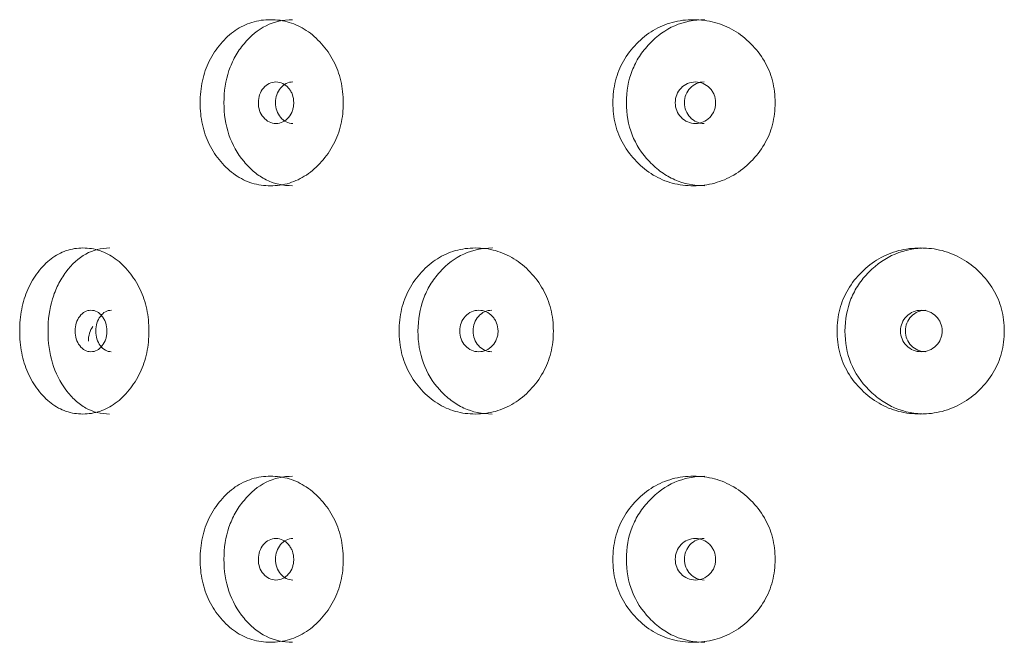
# Model space of a CAD drawing. Header units: millimetres. Extents: x 4 to 1188, y 1 to 840.
# Tile 55 of 256: x 311.43 to 317.75, y 412.21 to 416.21. Entities that reach past the tile are written whole.
import ezdxf

# ---------------------------------------------------------------- set-up
doc = ezdxf.new("R2010")
doc.units = ezdxf.units.MM
doc.layers.add('1', color=7, linetype='Continuous')

msp = doc.modelspace()

# ---------------------------------------------------------------- linework, layer by layer
at = {"layer": '1', "color": 154, "linetype": 'Continuous', "lineweight": 13}
for points, knots in [([(312.5864, 415.6753), (312.5865, 415.7228), (312.5955, 415.8162), (312.6413, 415.9476), (312.7152, 416.0577), (312.8084, 416.1447), (312.919, 416.1981), (313.0384, 416.214), (313.1588, 416.1982), (313.2722, 416.1447), (313.3692, 416.0577), (313.4473, 415.9476), (313.4958, 415.8162), (313.5103, 415.6753), (313.4959, 415.5344), (313.4473, 415.4031), (313.3693, 415.2929), (313.2722, 415.2059), (313.1588, 415.1525), (313.0384, 415.1366), (312.9191, 415.1524), (312.8085, 415.2059), (312.7151, 415.293), (312.641, 415.4032), (312.5952, 415.5345), (312.5864, 415.6278), (312.5864, 415.6753)], [0, 0, 0, 0, 0.042089, 0.082711, 0.124995, 0.166981, 0.207667, 0.249993, 0.292228, 0.332914, 0.374992, 0.417271, 0.457893, 0.500005, 0.542022, 0.582644, 0.625021, 0.667005, 0.707691, 0.750017, 0.792251, 0.832937, 0.875017, 0.917377, 0.957984, 1, 1, 1, 1]), ([(312.7392, 415.6753), (312.7393, 415.7494), (312.75, 415.818), (312.7822, 415.9127), (312.7956, 415.9429), (312.8197, 415.9861), (312.8285, 416.0002), (312.8473, 416.0276), (312.8575, 416.0411), (312.9107, 416.1055), (312.9579, 416.1441), (313.0618, 416.1957), (313.1187, 416.2086), (313.1802, 416.2086), (313.1803, 416.2086), (313.1803, 416.2086)], [0, 0, 0, 0, 0.249938, 0.249938, 0.374906, 0.374906, 0.437391, 0.437391, 0.499875, 0.499875, 0.749813, 0.749813, 0.99975, 0.99975, 1, 1, 1, 1]), ([(315.2368, 415.6753), (315.2369, 415.7228), (315.2473, 415.8162), (315.3001, 415.9476), (315.3851, 416.0577), (315.492, 416.1447), (315.6183, 416.1981), (315.7539, 416.214), (315.8901, 416.1982), (316.0178, 416.1447), (316.1267, 416.0577), (316.214, 415.9476), (316.2682, 415.8162), (316.2843, 415.6753), (316.2683, 415.5344), (316.214, 415.4031), (316.1268, 415.2929), (316.0179, 415.2059), (315.8901, 415.1525), (315.754, 415.1366), (315.6183, 415.1524), (315.492, 415.2059), (315.385, 415.293), (315.2997, 415.4032), (315.247, 415.5345), (315.2368, 415.6278), (315.2368, 415.6753)], [0, 0, 0, 0, 0.042089, 0.082711, 0.124995, 0.166981, 0.207667, 0.249993, 0.292228, 0.332914, 0.374992, 0.417271, 0.457893, 0.500005, 0.542022, 0.582644, 0.625021, 0.667005, 0.707691, 0.750017, 0.792251, 0.832937, 0.875017, 0.917377, 0.957984, 1, 1, 1, 1]), ([(315.3233, 415.6753), (315.3235, 415.7494), (315.3358, 415.818), (315.3729, 415.9127), (315.3883, 415.9429), (315.4161, 415.9861), (315.4262, 416.0002), (315.4478, 416.0276), (315.4595, 416.0411), (315.5206, 416.1055), (315.5747, 416.1441), (315.6933, 416.1957), (315.7581, 416.2086), (315.8278, 416.2086), (315.8278, 416.2086), (315.8279, 416.2086)], [0, 0, 0, 0, 0.249938, 0.249938, 0.374906, 0.374906, 0.437391, 0.437391, 0.499875, 0.499875, 0.749813, 0.749813, 0.99975, 0.99975, 1, 1, 1, 1]), ([(312.9601, 415.6753), (312.9601, 415.657), (312.9628, 415.64), (312.9737, 415.6087), (312.9818, 415.5945), (313.0041, 415.5683), (313.0163, 415.5584), (313.043, 415.5453), (313.0573, 415.542), (313.1046, 415.542), (313.1315, 415.555), (313.165, 415.5941), (313.1734, 415.6085), (313.1818, 415.632), (313.1839, 415.6402), (313.1867, 415.6572), (313.1874, 415.6659), (313.1873, 415.6937), (313.1845, 415.7108), (313.1762, 415.7343), (313.1727, 415.7418), (313.1644, 415.7561), (313.1596, 415.7627), (313.1427, 415.7824), (313.1304, 415.7922), (313.1034, 415.8053), (313.0891, 415.8086), (313.0418, 415.8085), (313.0149, 415.7953), (312.9712, 415.7435), (312.9603, 415.7119), (312.9601, 415.6753)], [0, 0, 0, 0, 0.0625, 0.0625, 0.125, 0.125, 0.1875, 0.1875, 0.25, 0.25, 0.375, 0.375, 0.4375, 0.4375, 0.46875, 0.46875, 0.5, 0.5, 0.5625, 0.5625, 0.59375, 0.59375, 0.625, 0.625, 0.6875, 0.6875, 0.75, 0.75, 0.875, 0.875, 1, 1, 1, 1]), ([(313.1816, 415.8086), (313.1816, 415.8086), (313.1668, 415.8086), (313.1374, 415.8023), (313.1009, 415.7716), (313.0757, 415.7278), (313.0705, 415.6928), (313.0705, 415.6753)], [0, 0, 0, 0, 0.000568, 0.250749, 0.500333, 0.749366, 1, 1, 1, 1]), ([(315.6376, 415.6753), (315.6375, 415.657), (315.6406, 415.64), (315.6531, 415.6087), (315.6624, 415.5945), (315.6879, 415.5683), (315.7019, 415.5584), (315.7324, 415.5453), (315.7487, 415.542), (315.8027, 415.542), (315.8333, 415.555), (315.8714, 415.5941), (315.881, 415.6085), (315.8905, 415.632), (315.8928, 415.6402), (315.896, 415.6572), (315.8968, 415.6659), (315.8967, 415.6937), (315.8935, 415.7108), (315.8841, 415.7343), (315.8801, 415.7418), (315.8707, 415.7561), (315.8653, 415.7627), (315.846, 415.7824), (315.832, 415.7922), (315.8013, 415.8053), (315.785, 415.8086), (315.731, 415.8085), (315.7003, 415.7953), (315.6503, 415.7435), (315.6377, 415.7119), (315.6376, 415.6753)], [0, 0, 0, 0, 0.0625, 0.0625, 0.125, 0.125, 0.1875, 0.1875, 0.25, 0.25, 0.375, 0.375, 0.4375, 0.4375, 0.46875, 0.46875, 0.5, 0.5, 0.5625, 0.5625, 0.59375, 0.59375, 0.625, 0.625, 0.6875, 0.6875, 0.75, 0.75, 0.875, 0.875, 1, 1, 1, 1]), ([(315.8235, 415.8086), (315.8234, 415.8086), (315.8066, 415.8086), (315.773, 415.8023), (315.7313, 415.7716), (315.7024, 415.7278), (315.6965, 415.6928), (315.6964, 415.6753)], [0, 0, 0, 0, 0.000568, 0.250749, 0.500333, 0.749366, 1, 1, 1, 1]), ([(313.1799, 415.142), (313.1185, 415.1419), (313.0619, 415.1548), (312.9841, 415.1935), (312.9592, 415.2096), (312.9238, 415.2386), (312.9122, 415.2491), (312.8897, 415.2717), (312.8789, 415.2836), (312.8248, 415.3489), (312.7926, 415.4066), (312.7497, 415.5328), (312.7391, 415.6012), (312.7392, 415.6753)], [0, 0, 0, 0, 0.249906, 0.249906, 0.374922, 0.374922, 0.43743, 0.43743, 0.499937, 0.499937, 0.749969, 0.749969, 1, 1, 1, 1]), ([(313.0705, 415.6753), (313.0704, 415.6578), (313.0754, 415.6229), (313.1009, 415.5792), (313.1373, 415.5484), (313.1666, 415.542), (313.1813, 415.542)], [0, 0, 0, 0, 0.249735, 0.499453, 0.751023, 1, 1, 1, 1]), ([(315.8274, 415.142), (315.7578, 415.1419), (315.6934, 415.1548), (315.6045, 415.1935), (315.5762, 415.2096), (315.5355, 415.2386), (315.5223, 415.2491), (315.4965, 415.2717), (315.4841, 415.2836), (315.422, 415.3489), (315.3849, 415.4066), (315.3355, 415.5328), (315.3232, 415.6012), (315.3233, 415.6753)], [0, 0, 0, 0, 0.249906, 0.249906, 0.374922, 0.374922, 0.43743, 0.43743, 0.499937, 0.499937, 0.749969, 0.749969, 1, 1, 1, 1]), ([(315.6964, 415.6753), (315.6964, 415.6578), (315.7021, 415.6229), (315.7313, 415.5792), (315.7729, 415.5484), (315.8064, 415.542), (315.8231, 415.542)], [0, 0, 0, 0, 0.249735, 0.499453, 0.751023, 1, 1, 1, 1]), ([(311.4277, 414.2086), (311.4277, 414.2562), (311.4358, 414.3496), (311.4767, 414.4809), (311.5428, 414.591), (311.6265, 414.678), (311.7259, 414.7314), (311.8335, 414.7473), (311.9424, 414.7315), (312.0452, 414.678), (312.1334, 414.591), (312.2045, 414.4809), (312.2488, 414.3495), (312.262, 414.2086), (312.2489, 414.0677), (312.2045, 413.9364), (312.1335, 413.8262), (312.0452, 413.7392), (311.9424, 413.6858), (311.8335, 413.6699), (311.7259, 413.6857), (311.6265, 413.7392), (311.5428, 413.8263), (311.4764, 413.9365), (311.4355, 414.0678), (311.4277, 414.1612), (311.4277, 414.2086)], [0, 0, 0, 0, 0.042089, 0.082711, 0.124995, 0.166981, 0.207667, 0.249993, 0.292228, 0.332914, 0.374992, 0.417271, 0.457893, 0.500005, 0.542022, 0.582644, 0.625021, 0.667005, 0.707691, 0.750017, 0.792251, 0.832937, 0.875017, 0.917377, 0.957984, 1, 1, 1, 1]), ([(311.6095, 414.2086), (311.6095, 414.2828), (311.6191, 414.3514), (311.6478, 414.4461), (311.6598, 414.4762), (311.6814, 414.5195), (311.6892, 414.5335), (311.7061, 414.561), (311.7152, 414.5745), (311.7629, 414.6388), (311.8053, 414.6775), (311.8987, 414.729), (311.9499, 414.7419), (312.0055, 414.742), (312.0055, 414.742), (312.0056, 414.742)], [0, 0, 0, 0, 0.249938, 0.249938, 0.374906, 0.374906, 0.437391, 0.437391, 0.499875, 0.499875, 0.749813, 0.749813, 0.99975, 0.99975, 1, 1, 1, 1]), ([(313.8644, 414.2086), (313.8645, 414.2562), (313.8743, 414.3496), (313.9241, 414.4809), (314.0044, 414.591), (314.1054, 414.678), (314.225, 414.7314), (314.3537, 414.7473), (314.4833, 414.7315), (314.605, 414.678), (314.7091, 414.591), (314.7925, 414.4809), (314.8444, 414.3495), (314.8599, 414.2086), (314.8445, 414.0677), (314.7925, 413.9364), (314.7091, 413.8262), (314.6051, 413.7392), (314.4833, 413.6858), (314.3538, 413.6699), (314.225, 413.6857), (314.1054, 413.7392), (314.0043, 413.8263), (313.9238, 413.9365), (313.874, 414.0678), (313.8644, 414.1612), (313.8644, 414.2086)], [0, 0, 0, 0, 0.042089, 0.082711, 0.124995, 0.166981, 0.207667, 0.249993, 0.292228, 0.332914, 0.374992, 0.417271, 0.457893, 0.500005, 0.542022, 0.582644, 0.625021, 0.667005, 0.707691, 0.750017, 0.792251, 0.832937, 0.875017, 0.917377, 0.957984, 1, 1, 1, 1]), ([(313.9853, 414.2086), (313.9854, 414.2828), (313.9971, 414.3514), (314.032, 414.4461), (314.0466, 414.4762), (314.0728, 414.5195), (314.0823, 414.5335), (314.1027, 414.561), (314.1138, 414.5745), (314.1715, 414.6388), (314.2226, 414.6775), (314.335, 414.729), (314.3964, 414.7419), (314.4627, 414.742), (314.4627, 414.742), (314.4628, 414.742)], [0, 0, 0, 0, 0.249938, 0.249938, 0.374906, 0.374906, 0.437391, 0.437391, 0.499875, 0.499875, 0.749813, 0.749813, 0.99975, 0.99975, 1, 1, 1, 1]), ([(316.6767, 414.2086), (316.6768, 414.2562), (316.6877, 414.3496), (316.7424, 414.4809), (316.8306, 414.591), (316.9412, 414.678), (317.0716, 414.7314), (317.2115, 414.7473), (317.3517, 414.7315), (317.4829, 414.678), (317.5946, 414.591), (317.684, 414.4809), (317.7395, 414.3495), (317.7559, 414.2086), (317.7396, 414.0677), (317.684, 413.9364), (317.5947, 413.8262), (317.483, 413.7392), (317.3518, 413.6858), (317.2116, 413.6699), (317.0717, 413.6857), (316.9412, 413.7392), (316.8305, 413.8263), (316.7421, 413.9365), (316.6873, 414.0678), (316.6767, 414.1612), (316.6767, 414.2086)], [0, 0, 0, 0, 0.042089, 0.082711, 0.124995, 0.166981, 0.207667, 0.249993, 0.292228, 0.332914, 0.374992, 0.417271, 0.457893, 0.500005, 0.542022, 0.582644, 0.625021, 0.667005, 0.707691, 0.750017, 0.792251, 0.832937, 0.875017, 0.917377, 0.957984, 1, 1, 1, 1]), ([(316.7273, 414.2086), (316.7274, 414.2828), (316.7403, 414.3514), (316.7787, 414.4461), (316.7947, 414.4762), (316.8235, 414.5195), (316.8339, 414.5335), (316.8563, 414.561), (316.8685, 414.5745), (316.9318, 414.6388), (316.9877, 414.6775), (317.1103, 414.729), (317.1771, 414.7419), (317.2489, 414.742), (317.249, 414.742), (317.2491, 414.742)], [0, 0, 0, 0, 0.249938, 0.249938, 0.374906, 0.374906, 0.437391, 0.437391, 0.499875, 0.499875, 0.749813, 0.749813, 0.99975, 0.99975, 1, 1, 1, 1]), ([(311.7836, 414.2086), (311.7836, 414.1903), (311.786, 414.1733), (311.7958, 414.142), (311.803, 414.1279), (311.823, 414.1016), (311.834, 414.0918), (311.8579, 414.0786), (311.8708, 414.0753), (311.9133, 414.0754), (311.9374, 414.0883), (311.9676, 414.1275), (311.9752, 414.1418), (311.9827, 414.1654), (311.9846, 414.1735), (311.9871, 414.1905), (311.9877, 414.1992), (311.9877, 414.227), (311.9852, 414.2441), (311.9776, 414.2677), (311.9745, 414.2752), (311.967, 414.2894), (311.9628, 414.2961), (311.9475, 414.3157), (311.9364, 414.3256), (311.9122, 414.3387), (311.8993, 414.3419), (311.8568, 414.3418), (311.8327, 414.3286), (311.7935, 414.2768), (311.7837, 414.2453), (311.7836, 414.2086)], [0, 0, 0, 0, 0.0625, 0.0625, 0.125, 0.125, 0.1875, 0.1875, 0.25, 0.25, 0.375, 0.375, 0.4375, 0.4375, 0.46875, 0.46875, 0.5, 0.5, 0.5625, 0.5625, 0.59375, 0.59375, 0.625, 0.625, 0.6875, 0.6875, 0.75, 0.75, 0.875, 0.875, 1, 1, 1, 1]), ([(312.0162, 414.3419), (312.0162, 414.3419), (312.003, 414.3419), (311.9765, 414.3356), (311.9439, 414.305), (311.9213, 414.2611), (311.9166, 414.2262), (311.9166, 414.2086)], [0, 0, 0, 0, 0.000568, 0.250749, 0.500333, 0.749366, 1, 1, 1, 1]), ([(314.2536, 414.2086), (314.2535, 414.1903), (314.2564, 414.1733), (314.2683, 414.142), (314.277, 414.1279), (314.3012, 414.1016), (314.3144, 414.0918), (314.3433, 414.0786), (314.3588, 414.0753), (314.41, 414.0754), (314.439, 414.0883), (314.4752, 414.1275), (314.4843, 414.1418), (314.4933, 414.1654), (314.4956, 414.1735), (314.4985, 414.1905), (314.4993, 414.1992), (314.4992, 414.227), (314.4962, 414.2441), (314.4872, 414.2677), (314.4835, 414.2752), (314.4745, 414.2894), (314.4694, 414.2961), (314.4511, 414.3157), (314.4378, 414.3256), (314.4087, 414.3387), (314.3932, 414.3419), (314.342, 414.3418), (314.3129, 414.3286), (314.2656, 414.2768), (314.2537, 414.2453), (314.2536, 414.2086)], [0, 0, 0, 0, 0.0625, 0.0625, 0.125, 0.125, 0.1875, 0.1875, 0.25, 0.25, 0.375, 0.375, 0.4375, 0.4375, 0.46875, 0.46875, 0.5, 0.5, 0.5625, 0.5625, 0.59375, 0.59375, 0.625, 0.625, 0.6875, 0.6875, 0.75, 0.75, 0.875, 0.875, 1, 1, 1, 1]), ([(314.4593, 414.3419), (314.4593, 414.3419), (314.4433, 414.3419), (314.4115, 414.3356), (314.372, 414.305), (314.3447, 414.2611), (314.3391, 414.2262), (314.339, 414.2086)], [0, 0, 0, 0, 0.000568, 0.250749, 0.500333, 0.749366, 1, 1, 1, 1]), ([(317.0839, 414.2086), (317.0839, 414.1903), (317.087, 414.1733), (317.1, 414.142), (317.1096, 414.1279), (317.1359, 414.1016), (317.1504, 414.0918), (317.1819, 414.0786), (317.1988, 414.0753), (317.2544, 414.0754), (317.2859, 414.0883), (317.3252, 414.1275), (317.3351, 414.1418), (317.3448, 414.1654), (317.3473, 414.1735), (317.3505, 414.1905), (317.3513, 414.1992), (317.3513, 414.227), (317.348, 414.2441), (317.3382, 414.2677), (317.3342, 414.2752), (317.3245, 414.2894), (317.3189, 414.2961), (317.2991, 414.3157), (317.2846, 414.3256), (317.253, 414.3387), (317.2361, 414.3419), (317.1804, 414.3418), (317.1487, 414.3286), (317.0971, 414.2768), (317.0841, 414.2453), (317.0839, 414.2086)], [0, 0, 0, 0, 0.0625, 0.0625, 0.125, 0.125, 0.1875, 0.1875, 0.25, 0.25, 0.375, 0.375, 0.4375, 0.4375, 0.46875, 0.46875, 0.5, 0.5, 0.5625, 0.5625, 0.59375, 0.59375, 0.625, 0.625, 0.6875, 0.6875, 0.75, 0.75, 0.875, 0.875, 1, 1, 1, 1]), ([(317.2462, 414.3419), (317.2461, 414.3419), (317.2287, 414.3419), (317.1941, 414.3356), (317.151, 414.305), (317.1212, 414.2611), (317.115, 414.2262), (317.115, 414.2086)], [0, 0, 0, 0, 0.000568, 0.250749, 0.500333, 0.749366, 1, 1, 1, 1]), ([(312.0052, 413.6753), (311.9498, 413.6753), (311.8988, 413.6881), (311.8288, 413.7268), (311.8065, 413.7429), (311.7746, 413.7719), (311.7643, 413.7824), (311.7441, 413.805), (311.7344, 413.817), (311.6859, 413.8822), (311.6571, 413.9399), (311.6189, 414.0661), (311.6094, 414.1345), (311.6095, 414.2086)], [0, 0, 0, 0, 0.249906, 0.249906, 0.374922, 0.374922, 0.43743, 0.43743, 0.499937, 0.499937, 0.749969, 0.749969, 1, 1, 1, 1]), ([(311.8977, 414.2376), (311.8881, 414.2247), (311.8808, 414.2104), (311.8711, 414.1789), (311.8687, 414.1617), (311.8686, 414.1434)], [0, 0, 0, 0, 0.5, 0.5, 1, 1, 1, 1]), ([(311.9166, 414.2086), (311.9166, 414.1912), (311.921, 414.1562), (311.9438, 414.1125), (311.9764, 414.0817), (312.0028, 414.0754), (312.016, 414.0753)], [0, 0, 0, 0, 0.249735, 0.499453, 0.751023, 1, 1, 1, 1]), ([(314.4623, 413.6753), (314.3962, 413.6753), (314.3351, 413.6881), (314.2509, 413.7268), (314.224, 413.7429), (314.1856, 413.7719), (314.1731, 413.7824), (314.1487, 413.805), (314.1369, 413.817), (314.0783, 413.8822), (314.0433, 413.9399), (313.9967, 414.0661), (313.9852, 414.1345), (313.9853, 414.2086)], [0, 0, 0, 0, 0.249906, 0.249906, 0.374922, 0.374922, 0.43743, 0.43743, 0.499937, 0.499937, 0.749969, 0.749969, 1, 1, 1, 1]), ([(314.339, 414.2086), (314.339, 414.1912), (314.3444, 414.1562), (314.372, 414.1125), (314.4114, 414.0817), (314.4432, 414.0754), (314.459, 414.0753)], [0, 0, 0, 0, 0.249735, 0.499453, 0.751023, 1, 1, 1, 1]), ([(317.2486, 413.6753), (317.1769, 413.6753), (317.1104, 413.6881), (317.0185, 413.7268), (316.9892, 413.7429), (316.9472, 413.7719), (316.9335, 413.7824), (316.9068, 413.805), (316.8939, 413.817), (316.8296, 413.8822), (316.7911, 413.9399), (316.7399, 414.0661), (316.7272, 414.1345), (316.7273, 414.2086)], [0, 0, 0, 0, 0.249906, 0.249906, 0.374922, 0.374922, 0.43743, 0.43743, 0.499937, 0.499937, 0.749969, 0.749969, 1, 1, 1, 1]), ([(317.115, 414.2086), (317.1149, 414.1912), (317.1208, 414.1562), (317.151, 414.1125), (317.1939, 414.0817), (317.2286, 414.0754), (317.2458, 414.0753)], [0, 0, 0, 0, 0.249735, 0.499453, 0.751023, 1, 1, 1, 1]), ([(312.5864, 412.742), (312.5865, 412.7895), (312.5955, 412.8829), (312.6413, 413.0142), (312.7152, 413.1244), (312.8084, 413.2113), (312.919, 413.2647), (313.0384, 413.2806), (313.1588, 413.2649), (313.2722, 413.2114), (313.3692, 413.1244), (313.4473, 413.0142), (313.4958, 412.8829), (313.5103, 412.742), (313.4959, 412.601), (313.4473, 412.4697), (313.3693, 412.3596), (313.2722, 412.2725), (313.1588, 412.2192), (313.0384, 412.2033), (312.9191, 412.2191), (312.8085, 412.2726), (312.7151, 412.3597), (312.641, 412.4698), (312.5952, 412.6011), (312.5864, 412.6945), (312.5864, 412.742)], [0, 0, 0, 0, 0.042089, 0.082711, 0.124995, 0.166981, 0.207667, 0.249993, 0.292228, 0.332914, 0.374992, 0.417271, 0.457893, 0.500005, 0.542022, 0.582644, 0.625021, 0.667005, 0.707691, 0.750017, 0.792251, 0.832937, 0.875017, 0.917377, 0.957984, 1, 1, 1, 1]), ([(312.7392, 412.742), (312.7393, 412.8161), (312.75, 412.8847), (312.7822, 412.9794), (312.7956, 413.0096), (312.8197, 413.0528), (312.8285, 413.0669), (312.8473, 413.0943), (312.8575, 413.1078), (312.9107, 413.1722), (312.9579, 413.2108), (313.0618, 413.2623), (313.1187, 413.2752), (313.1802, 413.2753), (313.1803, 413.2753), (313.1803, 413.2753)], [0, 0, 0, 0, 0.249938, 0.249938, 0.374906, 0.374906, 0.437391, 0.437391, 0.499875, 0.499875, 0.749813, 0.749813, 0.99975, 0.99975, 1, 1, 1, 1]), ([(315.2368, 412.742), (315.2369, 412.7895), (315.2473, 412.8829), (315.3001, 413.0142), (315.3851, 413.1244), (315.492, 413.2113), (315.6183, 413.2647), (315.7539, 413.2806), (315.8901, 413.2649), (316.0178, 413.2114), (316.1267, 413.1244), (316.214, 413.0142), (316.2682, 412.8829), (316.2843, 412.742), (316.2683, 412.601), (316.214, 412.4697), (316.1268, 412.3596), (316.0179, 412.2725), (315.8901, 412.2192), (315.754, 412.2033), (315.6183, 412.2191), (315.492, 412.2726), (315.385, 412.3597), (315.2997, 412.4698), (315.247, 412.6011), (315.2368, 412.6945), (315.2368, 412.742)], [0, 0, 0, 0, 0.042089, 0.082711, 0.124995, 0.166981, 0.207667, 0.249993, 0.292228, 0.332914, 0.374992, 0.417271, 0.457893, 0.500005, 0.542022, 0.582644, 0.625021, 0.667005, 0.707691, 0.750017, 0.792251, 0.832937, 0.875017, 0.917377, 0.957984, 1, 1, 1, 1]), ([(315.3233, 412.742), (315.3235, 412.8161), (315.3358, 412.8847), (315.3729, 412.9794), (315.3883, 413.0096), (315.4161, 413.0528), (315.4262, 413.0669), (315.4478, 413.0943), (315.4595, 413.1078), (315.5206, 413.1722), (315.5747, 413.2108), (315.6933, 413.2623), (315.7581, 413.2752), (315.8278, 413.2753), (315.8278, 413.2753), (315.8279, 413.2753)], [0, 0, 0, 0, 0.249938, 0.249938, 0.374906, 0.374906, 0.437391, 0.437391, 0.499875, 0.499875, 0.749813, 0.749813, 0.99975, 0.99975, 1, 1, 1, 1]), ([(312.9601, 412.742), (312.9601, 412.7236), (312.9628, 412.7067), (312.9737, 412.6754), (312.9818, 412.6612), (313.0041, 412.6349), (313.0163, 412.6251), (313.043, 412.612), (313.0573, 412.6087), (313.1046, 412.6087), (313.1315, 412.6216), (313.165, 412.6608), (313.1734, 412.6752), (313.1818, 412.6987), (313.1839, 412.7069), (313.1867, 412.7239), (313.1874, 412.7326), (313.1873, 412.7604), (313.1845, 412.7775), (313.1762, 412.801), (313.1727, 412.8085), (313.1644, 412.8228), (313.1596, 412.8294), (313.1427, 412.8491), (313.1304, 412.8589), (313.1034, 412.872), (313.0891, 412.8752), (313.0418, 412.8752), (313.0149, 412.862), (312.9712, 412.8102), (312.9603, 412.7786), (312.9601, 412.742)], [0, 0, 0, 0, 0.0625, 0.0625, 0.125, 0.125, 0.1875, 0.1875, 0.25, 0.25, 0.375, 0.375, 0.4375, 0.4375, 0.46875, 0.46875, 0.5, 0.5, 0.5625, 0.5625, 0.59375, 0.59375, 0.625, 0.625, 0.6875, 0.6875, 0.75, 0.75, 0.875, 0.875, 1, 1, 1, 1]), ([(313.1816, 412.8752), (313.1816, 412.8752), (313.1668, 412.8752), (313.1374, 412.869), (313.1009, 412.8383), (313.0757, 412.7944), (313.0705, 412.7595), (313.0705, 412.742)], [0, 0, 0, 0, 0.000568, 0.250749, 0.500333, 0.749366, 1, 1, 1, 1]), ([(315.6376, 412.742), (315.6375, 412.7236), (315.6406, 412.7067), (315.6531, 412.6754), (315.6624, 412.6612), (315.6879, 412.6349), (315.7019, 412.6251), (315.7324, 412.612), (315.7487, 412.6087), (315.8027, 412.6087), (315.8333, 412.6216), (315.8714, 412.6608), (315.881, 412.6752), (315.8905, 412.6987), (315.8928, 412.7069), (315.896, 412.7239), (315.8968, 412.7326), (315.8967, 412.7604), (315.8935, 412.7775), (315.8841, 412.801), (315.8801, 412.8085), (315.8707, 412.8228), (315.8653, 412.8294), (315.846, 412.8491), (315.832, 412.8589), (315.8013, 412.872), (315.785, 412.8752), (315.731, 412.8752), (315.7003, 412.862), (315.6503, 412.8102), (315.6377, 412.7786), (315.6376, 412.742)], [0, 0, 0, 0, 0.0625, 0.0625, 0.125, 0.125, 0.1875, 0.1875, 0.25, 0.25, 0.375, 0.375, 0.4375, 0.4375, 0.46875, 0.46875, 0.5, 0.5, 0.5625, 0.5625, 0.59375, 0.59375, 0.625, 0.625, 0.6875, 0.6875, 0.75, 0.75, 0.875, 0.875, 1, 1, 1, 1]), ([(315.8235, 412.8752), (315.8234, 412.8752), (315.8066, 412.8752), (315.773, 412.869), (315.7313, 412.8383), (315.7024, 412.7944), (315.6965, 412.7595), (315.6964, 412.742)], [0, 0, 0, 0, 0.000568, 0.250749, 0.500333, 0.749366, 1, 1, 1, 1]), ([(313.1799, 412.2086), (313.1185, 412.2086), (313.0619, 412.2215), (312.9841, 412.2601), (312.9592, 412.2763), (312.9238, 412.3053), (312.9122, 412.3158), (312.8897, 412.3383), (312.8789, 412.3503), (312.8248, 412.4156), (312.7926, 412.4732), (312.7497, 412.5994), (312.7391, 412.6678), (312.7392, 412.742)], [0, 0, 0, 0, 0.249906, 0.249906, 0.374922, 0.374922, 0.43743, 0.43743, 0.499937, 0.499937, 0.749969, 0.749969, 1, 1, 1, 1]), ([(313.0705, 412.742), (313.0704, 412.7245), (313.0754, 412.6895), (313.1009, 412.6458), (313.1373, 412.615), (313.1666, 412.6087), (313.1813, 412.6087)], [0, 0, 0, 0, 0.249735, 0.499453, 0.751023, 1, 1, 1, 1]), ([(315.8274, 412.2086), (315.7578, 412.2086), (315.6934, 412.2215), (315.6045, 412.2601), (315.5762, 412.2763), (315.5355, 412.3053), (315.5223, 412.3158), (315.4965, 412.3383), (315.4841, 412.3503), (315.422, 412.4156), (315.3849, 412.4732), (315.3355, 412.5994), (315.3232, 412.6678), (315.3233, 412.742)], [0, 0, 0, 0, 0.249906, 0.249906, 0.374922, 0.374922, 0.43743, 0.43743, 0.499937, 0.499937, 0.749969, 0.749969, 1, 1, 1, 1]), ([(315.6964, 412.742), (315.6964, 412.7245), (315.7021, 412.6895), (315.7313, 412.6458), (315.7729, 412.615), (315.8064, 412.6087), (315.8231, 412.6087)], [0, 0, 0, 0, 0.249735, 0.499453, 0.751023, 1, 1, 1, 1])]:
    msp.add_open_spline(points, degree=3, knots=knots, dxfattribs=at)

doc.saveas('drawing.dxf')
